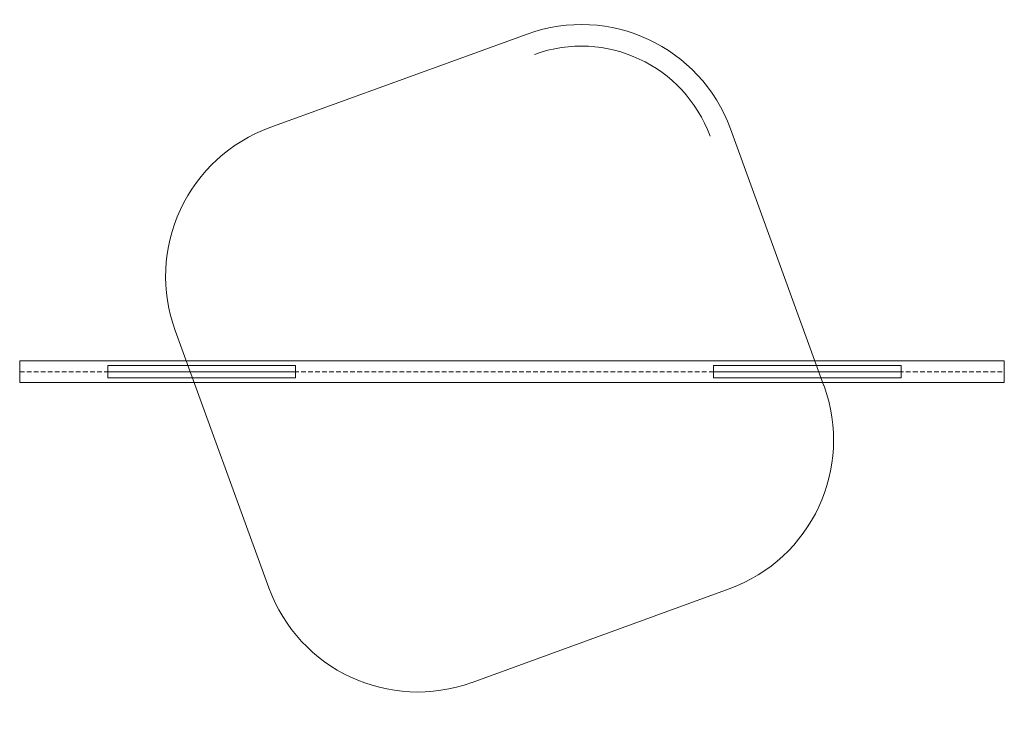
# Model space of a CAD drawing. Header units: millimetres. Extents: x 49500 to 50500, y -35596 to -34892.
import ezdxf

# ---------------------------------------------------------------- set-up
doc = ezdxf.new("R2010")
doc.units = ezdxf.units.MM
doc.linetypes.add('Demolished', pattern=[7.14375, 4.7625, -2.38125])
doc.layers.add('Apparecchi elettrici', color=116, linetype='Continuous', lineweight=9, true_color=0x008040)
doc.layers.add('Artemide_LineCoarse', color=9, linetype='Continuous', lineweight=9, true_color=0xc0c0c0)
doc.layers.add('Artemide_Axis', color=7, linetype='Demolished', lineweight=9)
doc.layers.add('Dispositivi di illuminazione', color=7, linetype='Continuous', lineweight=9)

# ---------------------------------------------------------------- blocks, each defined once
blk = doc.blocks.new('ARTEMIDE-TurnAround-Linear_SMD - Linear_SMD 1000mm-6456007-TurnAround_Square_Horizontal_Track_600')
at = {"layer": 'Artemide_Axis'}
blk.add_line((0, 0, 18.3), (1000, 0, 18.3), dxfattribs=at)
at = {"layer": 'Artemide_LineCoarse'}
for p, q in [((0, -11, 18.3), (0, 11, 0)), ((0, 11, 18.3), (0, -11, 0)), ((0, 11, 18.3), (0, 11, 0)), ((0, 11, 0), (0, -11, 0)), ((0, -11, 18.3), (0, 11, 18.3)), ((1000, 11, 0), (0, 11, 0)), ((0, 11, 18.3), (1000, 11, 18.3)), ((1000, -11, 18.3), (1000, 11, 0)), ((1000, 11, 18.3), (1000, -11, 0)), ((1000, 11, 0), (1000, 11, 18.3)), ((1000, -11, 0), (1000, 11, 0)), ((1000, 11, 18.3), (1000, -11, 18.3)), ((0, -11, 0), (0, -11, 18.3)), ((0, -11, 0), (1000, -11, 0)), ((1000, -11, 18.3), (0, -11, 18.3)), ((1000, -11, 18.3), (1000, -11, 0))]:
    blk.add_line(p, q, dxfattribs=at)
blk = doc.blocks.new('ARTEMIDE-TurnAround-SquareHorizontalTrack - 600x600mm-6171616-TurnAround_Square_Horizontal_Track_600')
at = {"layer": 'Apparecchi elettrici'}
for p, q in [((-710.4, -6.3), (-710.4, 6.3)), ((-710.4, 6.3, -10.9), (-710.4, -6.3, -10.9)), ((-710.4, 6.3, -10.9), (-710.4, 6.3)), ((-519.9, 6.3, -10.9), (-710.4, 6.3, -10.9)), ((-710.4, 6.3), (-519.9, 6.3)), ((-519.9, 6.3), (-519.9, -6.3)), ((-519.9, -6.3, -10.9), (-519.9, 6.3, -10.9)), ((-519.9, 6.3), (-519.9, 6.3, -10.9)), ((-95.2, -6.3), (-95.2, 6.3)), ((-95.2, 6.3, -10.9), (-95.2, -6.3, -10.9)), ((-95.2, 6.3, -10.9), (-95.2, 6.3)), ((95.2, 6.3, -10.9), (-95.2, 6.3, -10.9)), ((-95.2, 6.3), (95.2, 6.3)), ((95.2, 6.3), (95.2, -6.3)), ((95.2, -6.3, -10.9), (95.2, 6.3, -10.9)), ((95.2, 6.3), (95.2, 6.3, -10.9)), ((-710.4, -6.3), (-710.4, -6.3, -10.9)), ((-710.4, -6.3, -10.9), (-519.9, -6.3, -10.9)), ((-519.9, -6.3), (-710.4, -6.3)), ((-519.9, -6.3, -10.9), (-519.9, -6.3)), ((-95.2, -6.3), (-95.2, -6.3, -10.9)), ((-95.2, -6.3, -10.9), (95.2, -6.3, -10.9)), ((95.2, -6.3), (-95.2, -6.3)), ((95.2, -6.3, -10.9), (95.2, -6.3))]:
    blk.add_line(p, q, dxfattribs=at)
at = {"layer": 'Apparecchi elettrici', "linetype": 'Demolished'}
for p, q in [((-519.9, 0), (-710.4, 0)), ((95.2, 0), (-95.2, 0))]:
    blk.add_line(p, q, dxfattribs=at)
at = {"layer": 'Artemide_LineCoarse'}
for p, q in [((-340.6, 315.7, 14.9), (-79.4, 220.6, 14.9)), ((-642.1, -41.8, 14.9), (-547, 219.4, 14.9)), ((16.8, 14.2, 14.9), (-78.2, -247, 14.9)), ((-284.6, -343.2, 14.9), (-545.8, -248.2, 14.9))]:
    blk.add_line(p, q, dxfattribs=at)
for centre, radius, start, end in [((-395.7, 164.4, 14.9), 161, 70, 160), ((-134.4, 69.3, 14.9), 161, 340, 70), ((-490.8, -96.9, 14.9), 161, 160, 250), ((-229.5, -191.9, 14.9), 139, 250, 340), ((-229.5, -191.9, 14.9), 161, 250, 340)]:
    blk.add_arc(centre, radius, start, end, dxfattribs=at)

msp = doc.modelspace()

# ---------------------------------------------------------------- block references
at = {"layer": 'Dispositivi di illuminazione', "extrusion": (0, 0, -1), "rotation": 180}
for name, p in [('ARTEMIDE-TurnAround-SquareHorizontalTrack - 600x600mm-6171616-TurnAround_Square_Horizontal_Track_600', (-50300, -35250, 18.3)), ('ARTEMIDE-TurnAround-Linear_SMD - Linear_SMD 1000mm-6456007-TurnAround_Square_Horizontal_Track_600', (-49500, -35250))]:
    msp.add_blockref(name, p, dxfattribs=at)

doc.saveas('drawing.dxf')
